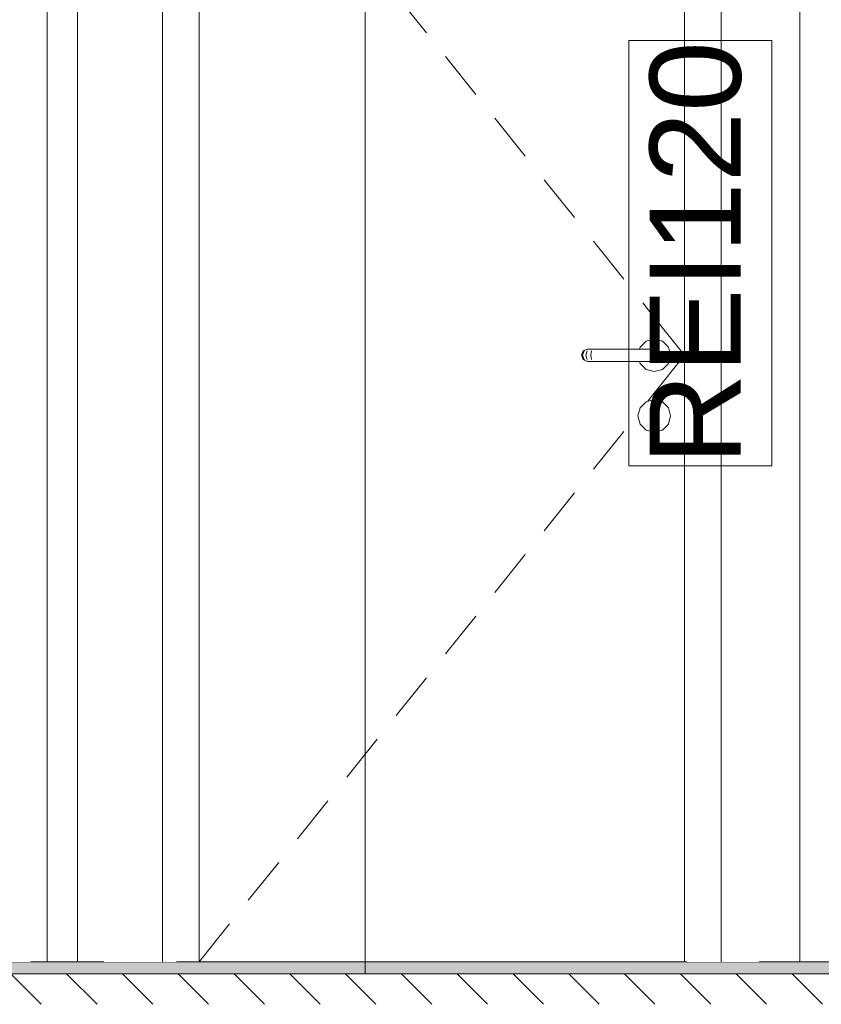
# Model space of a CAD drawing. Header units: millimetres. Extents: x 90539 to 127778, y -34922 to 14506.
# Tile 189 of 256: x 100662 to 101983, y 8600 to 10223. Entities that reach past the tile are written whole.
import ezdxf

# ---------------------------------------------------------------- set-up
doc = ezdxf.new("R2010")
doc.units = ezdxf.units.MM
doc.header["$MEASUREMENT"] = 0
doc.linetypes.add('Przerywana', pattern=[240, 120, -120])
doc.linetypes.add('Wipeout_Contour', pattern=[1000, 0, -1000])
for name, color, linetype, lineweight, true_color in [('0_Nr_pióra__85', 7, 'Continuous', 13, 0x80c2ff), ('Nowe_A-Armatura_Nr_pióra__5', 7, 'Continuous', 13, 0x40a5ff), ('Nowe_A-Wymiary-Wewnętrzne_Nr_pióra__45', 7, 'Continuous', 15, 0x40a5ff), ('Nowe_A-Wymiary-Wewnętrzne_Nr_pióra__85', 7, 'Continuous', 13, 0x80c2ff), ('Nowe_A-Wymiary-Zewnętrzne_Nr_pióra__45', 7, 'Continuous', 15, 0x40a5ff), ('Nowe_A-Wymiary-Zewnętrzne_Nr_pióra__85', 7, 'Continuous', 13, 0x80c2ff)]:
    doc.layers.add(name, color=color, linetype=linetype, lineweight=lineweight, true_color=true_color)
for name, color, linetype in [('Nowe_A-Posadzki', 7, 'Continuous'), ('Nowe_A-Wymiary-Wewnętrzne', 7, 'Continuous'), ('Nowe_A-Wymiary-Zewnętrzne', 7, 'Continuous'), ('Nowe_A-Ściany-Wewnętrzne', 7, 'Continuous'), ('Nowe_Drzwi Archicad', 7, 'Continuous')]:
    doc.layers.add(name, color=color, linetype=linetype)
for name, color, linetype, lineweight in [('Nowe_A-Posadzki_Nr_pióra__9', 7, 'Continuous', 13), ('Nowe_A-PPOŻ_Nr_pióra__20', 1, 'Continuous', 13), ('Nowe_A-Wymiary-Wewnętrzne_Nr_pióra__46', 5, 'Continuous', 15), ('Nowe_A-Wymiary-Zewnętrzne_Nr_pióra__46', 5, 'Continuous', 15), ('Nowe_Drzwi Archicad_Nr_pióra__23', 7, 'Continuous', 15), ('Nowe_Drzwi Archicad_Nr_pióra__3', 7, 'Continuous', 13), ('Nowe_Drzwi Archicad_Nr_pióra__87', 7, 'Continuous', 13)]:
    doc.layers.add(name, color=color, linetype=linetype, lineweight=lineweight)
doc.styles.add('STYL_AUTOMATYCZNY_1', font='arial.ttf')
doc.styles.add('STYL_AUTOMATYCZNY_2', font='arial.ttf')
doc.dimstyles.new('STYL_AUTOMATYCZNY__1', dxfattribs={"dimtxt": 125, "dimasz": 47.5, "dimexe": 0.18, "dimexo": 20, "dimgap": 0, "dimtad": 1, "dimdec": 1, "dimlfac": 0.1, "dimzin": 0, "dimdsep": 46, "dimtxsty": 'STYL_AUTOMATYCZNY_2', "dimblk": 'ARROWHEAD_11', "dimblk1": 'ARROWHEAD_11', "dimblk2": 'ARROWHEAD_11', "dimcen": 0.09, "dimclrd": 256, "dimclre": 256, "dimclrt": 5, "dimadec": 1, "dimazin": 0, "dimtfac": 1, "dimtdec": 4, "dimtmove": 0, "dimatfit": 3, "dimfxl": 0, "dimtolj": 1, "dimtzin": 0, "dimarcsym": 0})

# ---------------------------------------------------------------- blocks, each defined once
blk = doc.blocks.new('ElemPrzekroju_131')
at = {"color": 254, "linetype": 'Wipeout_Contour', "lineweight": 0, "ltscale": 512587.404685}
blk.add_wipeout([(101947.6, 10720), (101947.6, 8670), (102092.6, 8670), (102092.6, 10670), (102092.6, 10720)], dxfattribs=at).dxf.layer = 'Nowe_A-Ściany-Wewnętrzne'
blk = doc.blocks.new('ElemPrzekroju_332')
at = {"layer": 'Nowe_A-Posadzki', "linetype": 'Continuous', "lineweight": 0, "true_color": 0xbb9a81}
blk.add_hatch(color=33, dxfattribs=at).paths.add_polyline_path([(107317.6, 8670), (99177.6, 8670), (99177.6, 8650), (107317.6, 8650)])
at = {"layer": 'Nowe_A-Posadzki', "linetype": 'Continuous', "lineweight": 0, "true_color": 0x000000}
h = blk.add_hatch(dxfattribs=at)
h.set_pattern_fill('Cegła_zwykła', color=18, style=0, pattern_type=2)
h.set_pattern_definition([(135, (0, 0), (45.96194, 45.96194), [])])
h.paths.add_polyline_path([(99177.6, 8650), (99177.6, 8600), (107317.6, 8600), (107317.6, 8650)])
at = {"layer": 'Nowe_A-Posadzki_Nr_pióra__9', "color": 7, "linetype": 'Continuous', "lineweight": 13}
for p, q in [((100707.6, 8670), (99177.6, 8670)), ((107317.6, 8650), (99177.6, 8650))]:
    blk.add_line(p, q, dxfattribs=at)
at = {"layer": 'Nowe_A-Posadzki_Nr_pióra__9', "color": 7, "linetype": 'Continuous', "lineweight": 13, "flags": 128}
blk.add_lwpolyline([(107317.6, 8670), (102207.6, 8670), (102167.6, 8670), (100757.6, 8670)], dxfattribs=at)
blk = doc.blocks.new('ElemPrzekroju_401')
at = {"color": 254, "linetype": 'Wipeout_Contour', "lineweight": 0, "ltscale": 1920529.628873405}
blk.add_wipeout([(99177.6, 11230), (99177.6, 10295), (99207.6, 10295), (99207.6, 10270), (99177.6, 10270), (99177.6, 8670), (100707.6, 8670), (100707.6, 11220), (100747.6, 11220), (100747.6, 10820), (100757.6, 10820), (100757.6, 8670), (100897.6, 8670), (100897.6, 10720), (101817.6, 10720), (101817.6, 8670), (101947.6, 8670), (101947.6, 10720), (101947.6, 11230)], dxfattribs=at).dxf.layer = 'Nowe_A-Ściany-Wewnętrzne'
blk = doc.blocks.new('ElemPrzekroju_402')
at = {"layer": 'Nowe_Drzwi Archicad_Nr_pióra__3', "color": 7, "linetype": 'Continuous', "lineweight": 13}
for p, q in [((101282.4, 10263.9), (101332.4, 10201.5)), ((101363.6, 10162.4), (101413.6, 10100)), ((101444.9, 10060.9), (101494.8, 9998.5)), ((101526.1, 9959.4), (101576, 9896.9)), ((101607.3, 9857.9), (101657.3, 9795.4)), ((101688.5, 9756.4), (101707.6, 9732.5)), ((101607.3, 9482.1), (101657.3, 9544.6)), ((101526.1, 9380.6), (101576, 9443.1)), ((101444.9, 9279.1), (101494.8, 9341.5)), ((101363.6, 9177.6), (101413.6, 9240)), ((101282.4, 9076.1), (101332.4, 9138.5)), ((101201.2, 8974.5), (101251.2, 9037)), ((101120, 8873), (101170, 8935.5)), ((101038.8, 8771.5), (101088.8, 8834))]:
    blk.add_line(p, q, dxfattribs=at)
at = {"color": 254, "linetype": 'Wipeout_Contour', "lineweight": 0, "ltscale": 405578.684219}
blk.add_wipeout([(100897.6, 8670), (100957.6, 8670), (100957.6, 10670), (100897.6, 10670)], dxfattribs=at).dxf.layer = 'Nowe_Drzwi Archicad'
at = {"color": 254, "linetype": 'Wipeout_Contour', "lineweight": 0, "ltscale": 409002.973789}
blk.add_wipeout([(101817.6, 8670), (101817.6, 10670), (101757.6, 10670), (101757.6, 8670)], dxfattribs=at).dxf.layer = 'Nowe_Drzwi Archicad'
at = {"color": 254, "linetype": 'Wipeout_Contour', "lineweight": 0, "ltscale": 1838995.549456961}
blk.add_wipeout([(101707.6, 9660), (101683.3, 9660), (101684.2, 9656.5), (101694.1, 9646.6), (101707.6, 9643), (101721.1, 9646.6), (101731, 9656.5), (101734.6, 9670), (101731, 9683.5), (101721.1, 9693.4), (101707.6, 9697), (101694.1, 9693.4), (101684.2, 9683.5), (101683.3, 9680), (101707.6, 9680), (101714.7, 9677.1), (101717.6, 9670), (101714.7, 9662.9)], dxfattribs=at).dxf.layer = 'Nowe_Drzwi Archicad'
at = {"color": 254, "linetype": 'Wipeout_Contour', "lineweight": 0, "ltscale": 612885.138474}
blk.add_wipeout([(101700.1, 9579.7), (101700.9, 9581.6), (101694.1, 9593.3), (101684.3, 9583.4), (101702.6, 9572.9), (101702.6, 9574.4)], dxfattribs=at).dxf.layer = 'Nowe_Drzwi Archicad'
at = {"layer": 'Nowe_Drzwi Archicad_Nr_pióra__3', "color": 7, "linetype": 'Continuous', "lineweight": 13}
for p, q in [((100897.6, 8670), (100897.6, 10670)), ((100957.6, 10670), (100957.6, 8670)), ((101757.6, 8670), (101757.6, 10670)), ((101817.6, 10670), (101817.6, 8670)), ((101694.1, 9693.4), (101707.6, 9697)), ((101707.6, 9697), (101721.1, 9693.4)), ((101731, 9683.5), (101734.6, 9670)), ((101734.6, 9670), (101731, 9656.5)), ((101707.6, 9643), (101694.1, 9646.6)), ((101721.1, 9646.6), (101707.6, 9643)), ((100957.6, 8670), (101007.6, 8732.5))]:
    blk.add_line(p, q, dxfattribs=at)
at = {"color": 254, "linetype": 'Wipeout_Contour', "lineweight": 0, "ltscale": 408694.454968}
blk.add_wipeout([(101717.6, 9670), (101715.9, 9670), (101713.1, 9662.9), (101714.7, 9662.9)], dxfattribs=at).dxf.layer = 'Nowe_Drzwi Archicad'
at = {"color": 254, "linetype": 'Wipeout_Contour', "lineweight": 0, "ltscale": 408568.722716}
blk.add_wipeout([(101702.6, 9572.9), (101684.3, 9583.4), (101680.7, 9570), (101702.6, 9570)], dxfattribs=at).dxf.layer = 'Nowe_Drzwi Archicad'
at = {"color": 254, "linetype": 'Wipeout_Contour', "lineweight": 0, "ltscale": 408679.705231}
blk.add_wipeout([(101707.6, 9680), (101706.5, 9680), (101713.1, 9677.1), (101714.7, 9677.1)], dxfattribs=at).dxf.layer = 'Nowe_Drzwi Archicad'
at = {"color": 254, "linetype": 'Wipeout_Contour', "lineweight": 0, "ltscale": 408673.242294}
blk.add_wipeout([(101714.7, 9662.9), (101713.1, 9662.9), (101706.5, 9660), (101707.6, 9660)], dxfattribs=at).dxf.layer = 'Nowe_Drzwi Archicad'
at = {"color": 254, "linetype": 'Wipeout_Contour', "lineweight": 0, "ltscale": 510767.010397}
blk.add_wipeout([(101702.2, 9585.1), (101707.6, 9587.4), (101707.6, 9596.9), (101694.1, 9593.3), (101700.9, 9581.6)], dxfattribs=at).dxf.layer = 'Nowe_Drzwi Archicad'
at = {"color": 254, "linetype": 'Wipeout_Contour', "lineweight": 0, "ltscale": 408565.808447}
blk.add_wipeout([(101702.6, 9570), (101680.7, 9570), (101684.3, 9556.5), (101702.6, 9567.1)], dxfattribs=at).dxf.layer = 'Nowe_Drzwi Archicad'
at = {"color": 254, "linetype": 'Wipeout_Contour', "lineweight": 0, "ltscale": 408697.131898}
blk.add_wipeout([(101714.7, 9677.1), (101713.1, 9677.1), (101715.9, 9670), (101717.6, 9670)], dxfattribs=at).dxf.layer = 'Nowe_Drzwi Archicad'
at = {"color": 254, "linetype": 'Wipeout_Contour', "lineweight": 0, "ltscale": 510819.071832}
blk.add_wipeout([(101713, 9585.1), (101714.3, 9581.6), (101721, 9593.3), (101707.6, 9596.9), (101707.6, 9587.4)], dxfattribs=at).dxf.layer = 'Nowe_Drzwi Archicad'
at = {"color": 254, "linetype": 'Wipeout_Contour', "lineweight": 0, "ltscale": 408560.956652}
blk.add_wipeout([(101684.2, 9583.5), (101684.3, 9583.4), (101694.1, 9593.3), (101694.1, 9593.4)], dxfattribs=at).dxf.layer = 'Nowe_Drzwi Archicad'
at = {"color": 254, "linetype": 'Wipeout_Contour', "lineweight": 0, "ltscale": 408575.781482}
blk.add_wipeout([(101702.6, 9567.1), (101684.3, 9556.5), (101694.1, 9546.7), (101702.6, 9561.3)], dxfattribs=at).dxf.layer = 'Nowe_Drzwi Archicad'
at = {"color": 254, "linetype": 'Wipeout_Contour', "lineweight": 0, "ltscale": 408681.012775}
blk.add_wipeout([(101715.9, 9670), (101710.4, 9670), (101708.3, 9662.9), (101713.1, 9662.9)], dxfattribs=at).dxf.layer = 'Nowe_Drzwi Archicad'
at = {"color": 254, "linetype": 'Wipeout_Contour', "lineweight": 0, "ltscale": 408609.95946}
blk.add_wipeout([(101694.1, 9593.4), (101694.1, 9593.3), (101707.6, 9596.9), (101707.6, 9597)], dxfattribs=at).dxf.layer = 'Nowe_Drzwi Archicad'
at = {"color": 254, "linetype": 'Wipeout_Contour', "lineweight": 0, "ltscale": 408529.746577}
blk.add_wipeout([(101680.6, 9570), (101680.7, 9570), (101684.3, 9583.4), (101684.2, 9583.5)], dxfattribs=at).dxf.layer = 'Nowe_Drzwi Archicad'
at = {"color": 254, "linetype": 'Wipeout_Contour', "lineweight": 0, "ltscale": 612903.376215}
blk.add_wipeout([(101707.6, 9543.1), (101707.6, 9552.5), (101704.1, 9554), (101702.6, 9557.5), (101702.6, 9561.3), (101694.1, 9546.7)], dxfattribs=at).dxf.layer = 'Nowe_Drzwi Archicad'
at = {"color": 254, "linetype": 'Wipeout_Contour', "lineweight": 0, "ltscale": 408669.100932}
blk.add_wipeout([(101706.5, 9680), (101703.2, 9680), (101708.3, 9677.1), (101713.1, 9677.1)], dxfattribs=at).dxf.layer = 'Nowe_Drzwi Archicad'
at = {"color": 254, "linetype": 'Wipeout_Contour', "lineweight": 0, "ltscale": 408662.637833}
blk.add_wipeout([(101713.1, 9662.9), (101708.3, 9662.9), (101703.2, 9660), (101706.5, 9660)], dxfattribs=at).dxf.layer = 'Nowe_Drzwi Archicad'
at = {"color": 254, "linetype": 'Wipeout_Contour', "lineweight": 0, "ltscale": 408524.696796}
blk.add_wipeout([(101684.2, 9556.5), (101684.3, 9556.5), (101680.7, 9570), (101680.6, 9570)], dxfattribs=at).dxf.layer = 'Nowe_Drzwi Archicad'
at = {"color": 254, "linetype": 'Wipeout_Contour', "lineweight": 0, "ltscale": 612959.089382}
blk.add_wipeout([(101721, 9546.7), (101712.6, 9561.3), (101712.6, 9557.5), (101711.1, 9554), (101707.6, 9552.5), (101707.6, 9543.1)], dxfattribs=at).dxf.layer = 'Nowe_Drzwi Archicad'
at = {"layer": 'Nowe_Drzwi Archicad_Nr_pióra__3', "color": 7, "linetype": 'Continuous', "lineweight": 13}
for p, q in [((101731, 9656.5), (101721.1, 9646.6)), ((101680.6, 9570), (101684.2, 9583.5))]:
    blk.add_line(p, q, dxfattribs=at)
at = {"color": 254, "linetype": 'Wipeout_Contour', "lineweight": 0, "ltscale": 408683.689789}
blk.add_wipeout([(101713.1, 9677.1), (101708.3, 9677.1), (101710.4, 9670), (101715.9, 9670)], dxfattribs=at).dxf.layer = 'Nowe_Drzwi Archicad'
at = {"color": 254, "linetype": 'Wipeout_Contour', "lineweight": 0, "ltscale": 408547.160034}
blk.add_wipeout([(101694.1, 9546.6), (101694.1, 9546.7), (101684.3, 9556.5), (101684.2, 9556.5)], dxfattribs=at).dxf.layer = 'Nowe_Drzwi Archicad'
at = {"layer": 'Nowe_Drzwi Archicad_Nr_pióra__3', "color": 7, "linetype": 'Continuous', "lineweight": 13}
for p, q in [((101721.1, 9693.4), (101731, 9683.5)), ((101684.2, 9556.5), (101680.6, 9570))]:
    blk.add_line(p, q, dxfattribs=at)
at = {"color": 254, "linetype": 'Wipeout_Contour', "lineweight": 0, "ltscale": 408655.490619}
blk.add_wipeout([(101710.4, 9670), (101702.2, 9670), (101701.1, 9662.9), (101708.3, 9662.9)], dxfattribs=at).dxf.layer = 'Nowe_Drzwi Archicad'
at = {"color": 254, "linetype": 'Wipeout_Contour', "lineweight": 0, "ltscale": 408591.114654}
blk.add_wipeout([(101707.6, 9543), (101707.6, 9543.1), (101694.1, 9546.7), (101694.1, 9546.6)], dxfattribs=at).dxf.layer = 'Nowe_Drzwi Archicad'
at = {"color": 254, "linetype": 'Wipeout_Contour', "lineweight": 0, "ltscale": 408649.130525}
blk.add_wipeout([(101703.2, 9680), (101698.3, 9680), (101701.1, 9677.1), (101708.3, 9677.1)], dxfattribs=at).dxf.layer = 'Nowe_Drzwi Archicad'
at = {"color": 254, "linetype": 'Wipeout_Contour', "lineweight": 0, "ltscale": 408642.66712}
blk.add_wipeout([(101708.3, 9662.9), (101701.1, 9662.9), (101698.3, 9660), (101703.2, 9660)], dxfattribs=at).dxf.layer = 'Nowe_Drzwi Archicad'
at = {"color": 254, "linetype": 'Wipeout_Contour', "lineweight": 0, "ltscale": 408669.935336}
blk.add_wipeout([(101712.6, 9561.3), (101721, 9546.7), (101730.9, 9556.5), (101712.6, 9567.1)], dxfattribs=at).dxf.layer = 'Nowe_Drzwi Archicad'
at = {"color": 254, "linetype": 'Wipeout_Contour', "lineweight": 0, "ltscale": 408658.16779}
blk.add_wipeout([(101708.3, 9677.1), (101701.1, 9677.1), (101702.2, 9670), (101710.4, 9670)], dxfattribs=at).dxf.layer = 'Nowe_Drzwi Archicad'
at = {"color": 254, "linetype": 'Wipeout_Contour', "lineweight": 0, "ltscale": 613009.076345}
blk.add_wipeout([(101715.1, 9579.7), (101712.6, 9574.4), (101712.6, 9572.9), (101730.9, 9583.4), (101721, 9593.3), (101714.3, 9581.6)], dxfattribs=at).dxf.layer = 'Nowe_Drzwi Archicad'
at = {"color": 254, "linetype": 'Wipeout_Contour', "lineweight": 0, "ltscale": 408644.786148}
blk.add_wipeout([(101721.1, 9546.6), (101721, 9546.7), (101707.6, 9543.1), (101707.6, 9543)], dxfattribs=at).dxf.layer = 'Nowe_Drzwi Archicad'
at = {"layer": 'Nowe_Drzwi Archicad_Nr_pióra__3', "color": 7, "linetype": 'Continuous', "lineweight": 13}
for p, q in [((101713.1, 9677.1), (101715.9, 9670)), ((101714.7, 9677.1), (101717.6, 9670)), ((101715.9, 9670), (101713.1, 9662.9)), ((101717.6, 9670), (101714.7, 9662.9))]:
    blk.add_line(p, q, dxfattribs=at)
at = {"color": 254, "linetype": 'Wipeout_Contour', "lineweight": 0, "ltscale": 408623.785627}
blk.add_wipeout([(101702.2, 9670), (101693.6, 9670), (101693.3, 9662.9), (101701.1, 9662.9)], dxfattribs=at).dxf.layer = 'Nowe_Drzwi Archicad'
at = {"color": 254, "linetype": 'Wipeout_Contour', "lineweight": 0, "ltscale": 408663.628653}
blk.add_wipeout([(101707.6, 9597), (101707.6, 9596.9), (101721, 9593.3), (101721.1, 9593.4)], dxfattribs=at).dxf.layer = 'Nowe_Drzwi Archicad'
at = {"color": 254, "linetype": 'Wipeout_Contour', "lineweight": 0, "ltscale": 408693.779628}
blk.add_wipeout([(101731, 9556.5), (101730.9, 9556.5), (101721, 9546.7), (101721.1, 9546.6)], dxfattribs=at).dxf.layer = 'Nowe_Drzwi Archicad'
at = {"color": 254, "linetype": 'Wipeout_Contour', "lineweight": 0, "ltscale": 408623.638916}
blk.add_wipeout([(101698.3, 9680), (101692.6, 9680), (101693.3, 9677.1), (101701.1, 9677.1)], dxfattribs=at).dxf.layer = 'Nowe_Drzwi Archicad'
at = {"color": 254, "linetype": 'Wipeout_Contour', "lineweight": 0, "ltscale": 408617.17512}
blk.add_wipeout([(101701.1, 9662.9), (101693.3, 9662.9), (101692.6, 9660), (101698.3, 9660)], dxfattribs=at).dxf.layer = 'Nowe_Drzwi Archicad'
at = {"color": 254, "linetype": 'Wipeout_Contour', "lineweight": 0, "ltscale": 408685.999434}
blk.add_wipeout([(101712.6, 9567.1), (101730.9, 9556.5), (101734.5, 9570), (101712.6, 9570)], dxfattribs=at).dxf.layer = 'Nowe_Drzwi Archicad'
at = {"layer": 'Nowe_Drzwi Archicad_Nr_pióra__3', "color": 7, "linetype": 'Continuous', "lineweight": 13}
for p, q in [((101706.5, 9660), (101703.2, 9660)), ((101707.6, 9660), (101706.5, 9660))]:
    blk.add_line(p, q, dxfattribs=at)
at = {"color": 254, "linetype": 'Wipeout_Contour', "lineweight": 0, "ltscale": 408626.462994}
blk.add_wipeout([(101701.1, 9677.1), (101693.3, 9677.1), (101693.6, 9670), (101702.2, 9670)], dxfattribs=at).dxf.layer = 'Nowe_Drzwi Archicad'
at = {"color": 254, "linetype": 'Wipeout_Contour', "lineweight": 0, "ltscale": 408688.912546}
blk.add_wipeout([(101712.6, 9570), (101734.5, 9570), (101730.9, 9583.4), (101712.6, 9572.9)], dxfattribs=at).dxf.layer = 'Nowe_Drzwi Archicad'
at = {"layer": 'Nowe_Drzwi Archicad_Nr_pióra__3', "color": 7, "linetype": 'Continuous', "lineweight": 13}
for p, q in [((101707.6, 9732.5), (101757.6, 9670)), ((101706.5, 9680), (101703.2, 9680)), ((101707.6, 9680), (101706.5, 9680)), ((101707.6, 9680), (101714.7, 9677.1)), ((101708.3, 9677.1), (101710.4, 9670)), ((101707.6, 9607.5), (101757.6, 9670)), ((101714.7, 9662.9), (101707.6, 9660)), ((101710.4, 9670), (101708.3, 9662.9))]:
    blk.add_line(p, q, dxfattribs=at)
at = {"color": 254, "linetype": 'Wipeout_Contour', "lineweight": 0, "ltscale": 408444.675336}
blk.add_wipeout([(101693.6, 9670), (101611.6, 9670), (101611.9, 9662.9), (101693.3, 9662.9)], dxfattribs=at).dxf.layer = 'Nowe_Drzwi Archicad'
at = {"color": 254, "linetype": 'Wipeout_Contour', "lineweight": 0, "ltscale": 408707.571649}
blk.add_wipeout([(101721.1, 9593.4), (101721, 9593.3), (101730.9, 9583.4), (101731, 9583.5)], dxfattribs=at).dxf.layer = 'Nowe_Drzwi Archicad'
at = {"color": 254, "linetype": 'Wipeout_Contour', "lineweight": 0, "ltscale": 408724.978078}
blk.add_wipeout([(101734.6, 9570), (101734.5, 9570), (101730.9, 9556.5), (101731, 9556.5)], dxfattribs=at).dxf.layer = 'Nowe_Drzwi Archicad'
at = {"color": 254, "linetype": 'Wipeout_Contour', "lineweight": 0, "ltscale": 408449.248844}
blk.add_wipeout([(101692.6, 9680), (101612.6, 9680), (101611.9, 9677.1), (101693.3, 9677.1)], dxfattribs=at).dxf.layer = 'Nowe_Drzwi Archicad'
at = {"color": 254, "linetype": 'Wipeout_Contour', "lineweight": 0, "ltscale": 408442.782296}
blk.add_wipeout([(101693.3, 9662.9), (101611.9, 9662.9), (101612.6, 9660), (101692.6, 9660)], dxfattribs=at).dxf.layer = 'Nowe_Drzwi Archicad'
at = {"color": 254, "linetype": 'Wipeout_Contour', "lineweight": 0, "ltscale": 1430205.467223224}
blk.add_wipeout([(101700.1, 9579.7), (101702.6, 9574.4), (101702.6, 9557.5), (101704.1, 9554), (101707.6, 9552.5), (101711.1, 9554), (101712.6, 9557.5), (101712.6, 9570), (101712.6, 9572.9), (101712.6, 9574.4), (101715.1, 9579.7), (101713, 9585.1), (101707.6, 9587.4), (101702.2, 9585.1)], dxfattribs=at).dxf.layer = 'Nowe_Drzwi Archicad'
at = {"color": 254, "linetype": 'Wipeout_Contour', "lineweight": 0, "ltscale": 408730.025558}
blk.add_wipeout([(101731, 9583.5), (101730.9, 9583.4), (101734.5, 9570), (101734.6, 9570)], dxfattribs=at).dxf.layer = 'Nowe_Drzwi Archicad'
at = {"layer": 'Nowe_Drzwi Archicad_Nr_pióra__3', "color": 7, "linetype": 'Continuous', "lineweight": 13}
for p, q in [((101684.2, 9656.5), (101683.3, 9660)), ((101698.3, 9660), (101692.6, 9660)), ((101703.2, 9660), (101698.3, 9660)), ((101694.1, 9646.6), (101684.2, 9656.5)), ((101694.1, 9593.4), (101707.6, 9597)), ((101696.9, 9594.1), (101707.6, 9607.5)), ((101707.6, 9597), (101721.1, 9593.4)), ((101684.2, 9583.5), (101694.1, 9593.4)), ((101700.1, 9579.7), (101700.9, 9581.6)), ((101700.9, 9581.6), (101702.2, 9585.1)), ((101702.2, 9585.1), (101707.6, 9587.4)), ((101707.6, 9587.4), (101713, 9585.1)), ((101715.1, 9579.7), (101712.6, 9574.4)), ((101713, 9585.1), (101714.3, 9581.6)), ((101714.3, 9581.6), (101715.1, 9579.7)), ((101721.1, 9593.4), (101731, 9583.5)), ((101731, 9583.5), (101734.6, 9570)), ((101702.6, 9572.9), (101702.6, 9574.4)), ((101702.6, 9572.9), (101702.6, 9570)), ((101702.6, 9570), (101702.6, 9567.1)), ((101702.6, 9567.1), (101702.6, 9561.3)), ((101702.6, 9561.3), (101702.6, 9557.5)), ((101712.6, 9574.4), (101712.6, 9572.9)), ((101712.6, 9572.9), (101712.6, 9570)), ((101712.6, 9570), (101712.6, 9567.1)), ((101712.6, 9567.1), (101712.6, 9561.3)), ((101712.6, 9561.3), (101712.6, 9557.5)), ((101734.6, 9570), (101731, 9556.5)), ((101694.1, 9546.6), (101684.2, 9556.5)), ((101707.6, 9543), (101694.1, 9546.6)), ((101704.1, 9554), (101702.6, 9557.5)), ((101707.6, 9552.5), (101704.1, 9554)), ((101711.1, 9554), (101707.6, 9552.5)), ((101721.1, 9546.6), (101707.6, 9543)), ((101712.6, 9557.5), (101711.1, 9554)), ((101731, 9556.5), (101721.1, 9546.6))]:
    blk.add_line(p, q, dxfattribs=at)
at = {"color": 254, "linetype": 'Wipeout_Contour', "lineweight": 0, "ltscale": 408447.353868}
blk.add_wipeout([(101693.3, 9677.1), (101611.9, 9677.1), (101611.6, 9670), (101693.6, 9670)], dxfattribs=at).dxf.layer = 'Nowe_Drzwi Archicad'
at = {"layer": 'Nowe_Drzwi Archicad_Nr_pióra__3', "color": 7, "linetype": 'Continuous', "lineweight": 13}
for p, q in [((101684.2, 9683.5), (101694.1, 9693.4)), ((101683.3, 9680), (101684.2, 9683.5)), ((101698.3, 9680), (101692.6, 9680)), ((101703.2, 9680), (101698.3, 9680)), ((101701.1, 9677.1), (101702.2, 9670)), ((101702.2, 9670), (101701.1, 9662.9))]:
    blk.add_line(p, q, dxfattribs=at)
at = {"color": 254, "linetype": 'Wipeout_Contour', "lineweight": 0, "ltscale": 408265.565312}
blk.add_wipeout([(101611.6, 9670), (101603, 9670), (101604.1, 9662.9), (101611.9, 9662.9)], dxfattribs=at).dxf.layer = 'Nowe_Drzwi Archicad'
at = {"color": 254, "linetype": 'Wipeout_Contour', "lineweight": 0, "ltscale": 408274.859017}
blk.add_wipeout([(101612.6, 9680), (101606.9, 9680), (101604.1, 9677.1), (101611.9, 9677.1)], dxfattribs=at).dxf.layer = 'Nowe_Drzwi Archicad'
at = {"color": 254, "linetype": 'Wipeout_Contour', "lineweight": 0, "ltscale": 408268.389716}
blk.add_wipeout([(101611.9, 9662.9), (101604.1, 9662.9), (101606.9, 9660), (101612.6, 9660)], dxfattribs=at).dxf.layer = 'Nowe_Drzwi Archicad'
at = {"color": 254, "linetype": 'Wipeout_Contour', "lineweight": 0, "ltscale": 408268.24501}
blk.add_wipeout([(101611.9, 9677.1), (101604.1, 9677.1), (101603, 9670), (101611.6, 9670)], dxfattribs=at).dxf.layer = 'Nowe_Drzwi Archicad'
at = {"color": 254, "linetype": 'Wipeout_Contour', "lineweight": 0, "ltscale": 408233.860596}
blk.add_wipeout([(101603, 9670), (101594.8, 9670), (101596.9, 9662.9), (101604.1, 9662.9)], dxfattribs=at).dxf.layer = 'Nowe_Drzwi Archicad'
at = {"color": 254, "linetype": 'Wipeout_Contour', "lineweight": 0, "ltscale": 408249.367623}
blk.add_wipeout([(101606.9, 9680), (101602, 9680), (101596.9, 9677.1), (101604.1, 9677.1)], dxfattribs=at).dxf.layer = 'Nowe_Drzwi Archicad'
at = {"color": 254, "linetype": 'Wipeout_Contour', "lineweight": 0, "ltscale": 408242.897929}
blk.add_wipeout([(101604.1, 9662.9), (101596.9, 9662.9), (101602, 9660), (101606.9, 9660)], dxfattribs=at).dxf.layer = 'Nowe_Drzwi Archicad'
at = {"layer": 'Nowe_Drzwi Archicad_Nr_pióra__3', "color": 7, "linetype": 'Continuous', "lineweight": 13}
for p, q in [((101692.6, 9680), (101612.6, 9680)), ((101692.6, 9660), (101612.6, 9660))]:
    blk.add_line(p, q, dxfattribs=at)
at = {"color": 254, "linetype": 'Wipeout_Contour', "lineweight": 0, "ltscale": 408236.54049}
blk.add_wipeout([(101604.1, 9677.1), (101596.9, 9677.1), (101594.8, 9670), (101603, 9670)], dxfattribs=at).dxf.layer = 'Nowe_Drzwi Archicad'
at = {"color": 254, "linetype": 'Wipeout_Contour', "lineweight": 0, "ltscale": 408208.338696}
blk.add_wipeout([(101594.8, 9670), (101589.3, 9670), (101592.1, 9662.9), (101596.9, 9662.9)], dxfattribs=at).dxf.layer = 'Nowe_Drzwi Archicad'
at = {"color": 254, "linetype": 'Wipeout_Contour', "lineweight": 0, "ltscale": 408229.397406}
blk.add_wipeout([(101602, 9680), (101598.7, 9680), (101592.1, 9677.1), (101596.9, 9677.1)], dxfattribs=at).dxf.layer = 'Nowe_Drzwi Archicad'
at = {"color": 254, "linetype": 'Wipeout_Contour', "lineweight": 0, "ltscale": 408222.927407}
blk.add_wipeout([(101596.9, 9662.9), (101592.1, 9662.9), (101598.7, 9660), (101602, 9660)], dxfattribs=at).dxf.layer = 'Nowe_Drzwi Archicad'
at = {"layer": 'Nowe_Drzwi Archicad_Nr_pióra__3', "color": 7, "linetype": 'Continuous', "lineweight": 13}
for p, q in [((101612.6, 9680), (101606.9, 9680)), ((101612.6, 9660), (101606.9, 9660))]:
    blk.add_line(p, q, dxfattribs=at)
at = {"color": 254, "linetype": 'Wipeout_Contour', "lineweight": 0, "ltscale": 408211.018747}
blk.add_wipeout([(101596.9, 9677.1), (101592.1, 9677.1), (101589.3, 9670), (101594.8, 9670)], dxfattribs=at).dxf.layer = 'Nowe_Drzwi Archicad'
at = {"color": 254, "linetype": 'Wipeout_Contour', "lineweight": 0, "ltscale": 408194.896657}
blk.add_wipeout([(101589.3, 9670), (101587.6, 9670), (101590.5, 9662.9), (101592.1, 9662.9)], dxfattribs=at).dxf.layer = 'Nowe_Drzwi Archicad'
at = {"color": 254, "linetype": 'Wipeout_Contour', "lineweight": 0, "ltscale": 408218.793219}
blk.add_wipeout([(101598.7, 9680), (101597.6, 9680), (101590.5, 9677.1), (101592.1, 9677.1)], dxfattribs=at).dxf.layer = 'Nowe_Drzwi Archicad'
at = {"color": 254, "linetype": 'Wipeout_Contour', "lineweight": 0, "ltscale": 408212.323057}
blk.add_wipeout([(101592.1, 9662.9), (101590.5, 9662.9), (101597.6, 9660), (101598.7, 9660)], dxfattribs=at).dxf.layer = 'Nowe_Drzwi Archicad'
at = {"layer": 'Nowe_Drzwi Archicad_Nr_pióra__3', "color": 7, "linetype": 'Continuous', "lineweight": 13}
for p, q in [((101606.9, 9680), (101602, 9680)), ((101604.1, 9677.1), (101603, 9670)), ((101598.7, 9660), (101597.6, 9660)), ((101602, 9660), (101598.7, 9660)), ((101606.9, 9660), (101602, 9660)), ((101603, 9670), (101604.1, 9662.9))]:
    blk.add_line(p, q, dxfattribs=at)
at = {"color": 254, "linetype": 'Wipeout_Contour', "lineweight": 0, "ltscale": 408197.576791}
blk.add_wipeout([(101592.1, 9677.1), (101590.5, 9677.1), (101587.6, 9670), (101589.3, 9670)], dxfattribs=at).dxf.layer = 'Nowe_Drzwi Archicad'
at = {"layer": 'Nowe_Drzwi Archicad_Nr_pióra__3', "color": 7, "linetype": 'Continuous', "lineweight": 13}
for p, q in [((101590.5, 9677.1), (101587.6, 9670)), ((101592.1, 9677.1), (101589.3, 9670)), ((101597.6, 9680), (101590.5, 9677.1)), ((101596.9, 9677.1), (101594.8, 9670)), ((101598.7, 9680), (101597.6, 9680)), ((101602, 9680), (101598.7, 9680)), ((101587.6, 9670), (101590.5, 9662.9)), ((101589.3, 9670), (101592.1, 9662.9)), ((101590.5, 9662.9), (101597.6, 9660)), ((101594.8, 9670), (101596.9, 9662.9))]:
    blk.add_line(p, q, dxfattribs=at)
blk = doc.blocks.new('ElemPrzekroju_413')
at = {"layer": 'Nowe_Drzwi Archicad_Nr_pióra__87', "color": 7, "linetype": 'Continuous', "lineweight": 13}
blk.add_line((101947.6, 8670), (101947.6, 10720), dxfattribs=at)
blk = doc.blocks.new('ElemPrzekroju_516')
at = {"layer": 'Nowe_Drzwi Archicad_Nr_pióra__23', "color": 7, "linetype": 'Continuous', "lineweight": 15}
blk.add_line((100757.6, 8670), (100707.6, 8670), dxfattribs=at)
at = {"layer": 'Nowe_Drzwi Archicad_Nr_pióra__23', "color": 7, "linetype": 'Continuous', "lineweight": 15, "flags": 128}
for points in [[(100707.6, 10820), (100707.6, 10770), (100707.6, 8670)], [(100757.6, 10820), (100757.6, 10770), (100757.6, 8670)]]:
    blk.add_lwpolyline(points, dxfattribs=at)
blk = doc.blocks.new('*D709')
at = {"layer": 'Nowe_A-Wymiary-Wewnętrzne_Nr_pióra__45', "linetype": 'Continuous', "lineweight": 15, "true_color": 0x40a5ff}
for points in [[(108300.4, 8670), (108301.4, 8665.2), (108304.1, 8661.2), (108308.1, 8658.5), (108312.9, 8657.5), (108317.7, 8658.5), (108321.8, 8661.2), (108324.5, 8665.2), (108325.4, 8670), (108324.5, 8674.8), (108321.8, 8678.8), (108317.7, 8681.5), (108312.9, 8682.5), (108308.1, 8681.5), (108304.1, 8678.8), (108301.4, 8674.8)], [(108300.4, 8320), (108301.4, 8315.2), (108304.1, 8311.2), (108308.1, 8308.5), (108312.9, 8307.5), (108317.7, 8308.5), (108321.8, 8311.2), (108324.5, 8315.2), (108325.4, 8320), (108324.5, 8324.8), (108321.8, 8328.8), (108317.7, 8331.5), (108312.9, 8332.5), (108308.1, 8331.5), (108304.1, 8328.8), (108301.4, 8324.8)]]:
    blk.add_hatch(color=161, dxfattribs=at).paths.add_polyline_path(points)
at = {"layer": 'Nowe_A-Wymiary-Wewnętrzne_Nr_pióra__45', "color": 161, "linetype": 'Continuous', "lineweight": 15, "true_color": 0x40a5ff}
for centre in [(108312.9, 8670), (108312.9, 8320)]:
    blk.add_circle(centre, 12.5, dxfattribs=at)
at = {"layer": 'Nowe_A-Wymiary-Wewnętrzne_Nr_pióra__85', "color": 151, "linetype": 'Continuous', "lineweight": 13, "true_color": 0x80c2ff}
for p, q in [((108300.4, 8670), (108266.1, 8670)), ((108359.8, 8670), (108325.4, 8670)), ((108312.9, 8332.5), (108312.9, 8657.5)), ((108300.4, 8320), (108266.1, 8320)), ((108359.8, 8320), (108325.4, 8320))]:
    blk.add_line(p, q, dxfattribs=at)
blk = doc.blocks.new('ARROWHEAD_11')
at = {"color": 0, "linetype": 'Continuous', "lineweight": 0}
blk.add_line((0, 0), (-1, 0), dxfattribs=at)
at = {"color": 0, "linetype": 'Continuous', "lineweight": 0, "const_width": 0.25, "flags": 128}
blk.add_lwpolyline([(-0.125, 0, 1), (0.125, 0, 1)], format="xyb", close=True, dxfattribs=at)
blk = doc.blocks.new('*D710')
at = {"layer": 'Nowe_A-Wymiary-Wewnętrzne_Nr_pióra__45', "linetype": 'Continuous', "lineweight": 15, "true_color": 0x40a5ff}
for points in [[(108300.4, 10720), (108301.4, 10715.2), (108304.1, 10711.2), (108308.1, 10708.5), (108312.9, 10707.5), (108317.7, 10708.5), (108321.8, 10711.2), (108324.5, 10715.2), (108325.4, 10720), (108324.5, 10724.8), (108321.8, 10728.8), (108317.7, 10731.5), (108312.9, 10732.5), (108308.1, 10731.5), (108304.1, 10728.8), (108301.4, 10724.8)], [(108300.4, 8670), (108301.4, 8665.2), (108304.1, 8661.2), (108308.1, 8658.5), (108312.9, 8657.5), (108317.7, 8658.5), (108321.8, 8661.2), (108324.5, 8665.2), (108325.4, 8670), (108324.5, 8674.8), (108321.8, 8678.8), (108317.7, 8681.5), (108312.9, 8682.5), (108308.1, 8681.5), (108304.1, 8678.8), (108301.4, 8674.8)]]:
    blk.add_hatch(color=161, dxfattribs=at).paths.add_polyline_path(points)
at = {"layer": 'Nowe_A-Wymiary-Wewnętrzne_Nr_pióra__45', "color": 161, "linetype": 'Continuous', "lineweight": 15, "true_color": 0x40a5ff}
for centre in [(108312.9, 10720), (108312.9, 8670)]:
    blk.add_circle(centre, 12.5, dxfattribs=at)
at = {"layer": 'Nowe_A-Wymiary-Wewnętrzne_Nr_pióra__85', "color": 151, "linetype": 'Continuous', "lineweight": 13, "true_color": 0x80c2ff}
for p, q in [((108300.4, 10720), (108266.1, 10720)), ((108359.8, 10720), (108325.4, 10720)), ((108312.9, 8682.5), (108312.9, 10707.5)), ((108300.4, 8670), (108266.1, 8670)), ((108359.8, 8670), (108325.4, 8670))]:
    blk.add_line(p, q, dxfattribs=at)
at = {"layer": 'Nowe_A-Wymiary-Wewnętrzne_Nr_pióra__46', "color": 5, "lineweight": 15, "char_height": 125, "attachment_point": 7, "rotation": 90, "style": 'STYL_AUTOMATYCZNY_2'}
for s, insert in [('\\A1;{\\pql;\\fArial|b0|i0|c238|p0;\\W1.000000;205,0}', (108287.9, 9647.3)), ('\\A1;{\\pql;\\fArial|b0|i0|c238|p0;\\W1.000000;35,0}', (108287.9, 8682.5))]:
    blk.add_mtext(s, dxfattribs=dict(at, insert=insert))
blk = doc.blocks.new('*D725')
at = {"layer": 'Nowe_A-Wymiary-Wewnętrzne_Nr_pióra__45', "linetype": 'Continuous', "lineweight": 15, "true_color": 0x40a5ff}
for points in [[(116511.2, 8670), (116512.1, 8665.2), (116514.8, 8661.2), (116518.9, 8658.5), (116523.7, 8657.5), (116528.4, 8658.5), (116532.5, 8661.2), (116535.2, 8665.2), (116536.2, 8670), (116535.2, 8674.8), (116532.5, 8678.8), (116528.4, 8681.5), (116523.7, 8682.5), (116518.9, 8681.5), (116514.8, 8678.8), (116512.1, 8674.8)], [(116511.2, 8320), (116512.1, 8315.2), (116514.8, 8311.2), (116518.9, 8308.5), (116523.7, 8307.5), (116528.4, 8308.5), (116532.5, 8311.2), (116535.2, 8315.2), (116536.2, 8320), (116535.2, 8324.8), (116532.5, 8328.8), (116528.4, 8331.5), (116523.7, 8332.5), (116518.9, 8331.5), (116514.8, 8328.8), (116512.1, 8324.8)]]:
    blk.add_hatch(color=161, dxfattribs=at).paths.add_polyline_path(points)
at = {"layer": 'Nowe_A-Wymiary-Wewnętrzne_Nr_pióra__45', "color": 161, "linetype": 'Continuous', "lineweight": 15, "true_color": 0x40a5ff}
for centre in [(116523.7, 8670), (116523.7, 8320)]:
    blk.add_circle(centre, 12.5, dxfattribs=at)
at = {"layer": 'Nowe_A-Wymiary-Wewnętrzne_Nr_pióra__85', "color": 151, "linetype": 'Continuous', "lineweight": 13, "true_color": 0x80c2ff}
for p, q in [((116511.2, 8670), (116476.8, 8670)), ((116570.5, 8670), (116536.2, 8670)), ((116523.7, 8332.5), (116523.7, 8657.5)), ((116511.2, 8320), (116476.8, 8320)), ((116570.5, 8320), (116536.2, 8320))]:
    blk.add_line(p, q, dxfattribs=at)
blk = doc.blocks.new('*D726')
at = {"layer": 'Nowe_A-Wymiary-Wewnętrzne_Nr_pióra__45', "linetype": 'Continuous', "lineweight": 15, "true_color": 0x40a5ff}
for points in [[(116511.2, 9570), (116512.1, 9565.2), (116514.8, 9561.2), (116518.9, 9558.5), (116523.7, 9557.5), (116528.4, 9558.5), (116532.5, 9561.2), (116535.2, 9565.2), (116536.2, 9570), (116535.2, 9574.8), (116532.5, 9578.8), (116528.4, 9581.5), (116523.7, 9582.5), (116518.9, 9581.5), (116514.8, 9578.8), (116512.1, 9574.8)], [(116511.2, 8670), (116512.1, 8665.2), (116514.8, 8661.2), (116518.9, 8658.5), (116523.7, 8657.5), (116528.4, 8658.5), (116532.5, 8661.2), (116535.2, 8665.2), (116536.2, 8670), (116535.2, 8674.8), (116532.5, 8678.8), (116528.4, 8681.5), (116523.7, 8682.5), (116518.9, 8681.5), (116514.8, 8678.8), (116512.1, 8674.8)]]:
    blk.add_hatch(color=161, dxfattribs=at).paths.add_polyline_path(points)
at = {"layer": 'Nowe_A-Wymiary-Wewnętrzne_Nr_pióra__45', "color": 161, "linetype": 'Continuous', "lineweight": 15, "true_color": 0x40a5ff}
for centre in [(116523.7, 9570), (116523.7, 8670)]:
    blk.add_circle(centre, 12.5, dxfattribs=at)
at = {"layer": 'Nowe_A-Wymiary-Wewnętrzne_Nr_pióra__85', "color": 151, "linetype": 'Continuous', "lineweight": 13, "true_color": 0x80c2ff}
for p, q in [((116511.2, 9570), (116476.8, 9570)), ((116570.5, 9570), (116536.2, 9570)), ((116523.7, 8682.5), (116523.7, 9557.5)), ((116511.2, 8670), (116476.8, 8670)), ((116570.5, 8670), (116536.2, 8670))]:
    blk.add_line(p, q, dxfattribs=at)
at = {"layer": 'Nowe_A-Wymiary-Wewnętrzne_Nr_pióra__46', "color": 5, "lineweight": 15, "char_height": 125, "attachment_point": 7, "rotation": 90, "style": 'STYL_AUTOMATYCZNY_2'}
for s, insert in [('\\A1;{\\pql;\\fArial|b0|i0|c238|p0;\\W1.000000;90,0}', (116498.7, 9120)), ('\\A1;{\\pql;\\fArial|b0|i0|c238|p0;\\W1.000000;35,0}', (116498.7, 8682.5))]:
    blk.add_mtext(s, dxfattribs=dict(at, insert=insert))
blk = doc.blocks.new('*D748')
at = {"layer": 'Nowe_A-Wymiary-Zewnętrzne_Nr_pióra__45', "linetype": 'Continuous', "lineweight": 15, "true_color": 0x40a5ff}
for points in [[(119375.1, 12845), (119376.1, 12840.2), (119378.8, 12836.2), (119382.8, 12833.5), (119387.6, 12832.5), (119392.4, 12833.5), (119396.5, 12836.2), (119399.2, 12840.2), (119400.1, 12845), (119399.2, 12849.8), (119396.5, 12853.8), (119392.4, 12856.5), (119387.6, 12857.5), (119382.8, 12856.5), (119378.8, 12853.8), (119376.1, 12849.8)], [(119375.1, -450), (119376.1, -454.8), (119378.8, -458.8), (119382.8, -461.5), (119387.6, -462.5), (119392.4, -461.5), (119396.5, -458.8), (119399.2, -454.8), (119400.1, -450), (119399.2, -445.2), (119396.5, -441.2), (119392.4, -438.5), (119387.6, -437.5), (119382.8, -438.5), (119378.8, -441.2), (119376.1, -445.2)]]:
    blk.add_hatch(color=161, dxfattribs=at).paths.add_polyline_path(points)
at = {"layer": 'Nowe_A-Wymiary-Zewnętrzne_Nr_pióra__45', "color": 161, "linetype": 'Continuous', "lineweight": 15, "true_color": 0x40a5ff}
for centre in [(119387.6, 12845), (119387.6, -450)]:
    blk.add_circle(centre, 12.5, dxfattribs=at)
at = {"layer": 'Nowe_A-Wymiary-Zewnętrzne_Nr_pióra__85', "color": 151, "linetype": 'Continuous', "lineweight": 13, "true_color": 0x80c2ff}
for p, q in [((119387.6, 12857.5), (119387.6, 12870)), ((119375.1, 12845), (119340.8, 12845)), ((119434.5, 12845), (119400.1, 12845)), ((119387.6, -437.5), (119387.6, 12832.5)), ((119375.1, -450), (119340.8, -450)), ((119434.5, -450), (119400.1, -450)), ((119387.6, -475), (119387.6, -462.5))]:
    blk.add_line(p, q, dxfattribs=at)
at = {"layer": 'Nowe_A-Wymiary-Zewnętrzne_Nr_pióra__46', "color": 5, "lineweight": 15, "insert": (119362.6, 5911.5), "char_height": 125, "attachment_point": 7, "rotation": 90, "style": 'STYL_AUTOMATYCZNY_2'}
blk.add_mtext('\\A1;{\\pql;\\fArial|b0|i0|c238|p0;\\W1.000000;1\xa0329,5}', dxfattribs=at)
blk = doc.blocks.new('A Przekrój_STORY_MARKER')
at = {"layer": '0_Nr_pióra__85', "color": 151, "linetype": 'Przerywana', "lineweight": 13, "true_color": 0x80c2ff}
blk.add_line((94200.6, 8670), (119573.8, 8670), dxfattribs=at)

msp = doc.modelspace()

# ---------------------------------------------------------------- block references
at = {"layer": 'Nowe_A-Ściany-Wewnętrzne', "lineweight": 0}
msp.add_blockref('ElemPrzekroju_131', (0, 0), dxfattribs=at)

# ---------------------------------------------------------------- next in the draw order: block references
at = {"layer": 'Nowe_A-Posadzki', "lineweight": 0}
msp.add_blockref('ElemPrzekroju_332', (0, 0), dxfattribs=at)

# ---------------------------------------------------------------- next in the draw order: block references
at = {"layer": 'Nowe_A-Ściany-Wewnętrzne', "lineweight": 0}
msp.add_blockref('ElemPrzekroju_401', (0, 0), dxfattribs=at)

# ---------------------------------------------------------------- next in the draw order: block references
at = {"layer": 'Nowe_Drzwi Archicad', "lineweight": 0}
for name in ['ElemPrzekroju_516', 'ElemPrzekroju_402', 'ElemPrzekroju_413']:
    msp.add_blockref(name, (0, 0), dxfattribs=at)

# ---------------------------------------------------------------- next in the draw order: linework, layer by layer
at = {"layer": 'Nowe_A-Armatura_Nr_pióra__5', "color": 161, "linetype": 'Continuous', "lineweight": 13, "true_color": 0x40a5ff}
msp.add_line((101231.51, 8650), (101231.51, 12150), dxfattribs=at)
at = {"layer": 'Nowe_A-PPOŻ_Nr_pióra__20', "color": 1, "linetype": 'Continuous', "lineweight": 13, "flags": 128}
msp.add_lwpolyline([(101665.59, 9487.82), (101665.59, 10189.05), (101901.31, 10189.05), (101901.31, 9487.82)], close=True, dxfattribs=at)

# ---------------------------------------------------------------- next in the draw order: block references
at = {"linetype": 'Continuous', "lineweight": 0}
msp.add_blockref('A Przekrój_STORY_MARKER', (0, 0), dxfattribs=at)

# ---------------------------------------------------------------- next in the draw order: texts
at = {"layer": 'Nowe_A-PPOŻ_Nr_pióra__20', "color": 1, "linetype": 'Continuous', "lineweight": 13, "insert": (101776.13, 9838.43), "char_height": 150, "attachment_point": 5, "rotation": 90, "style": 'STYL_AUTOMATYCZNY_1'}
msp.add_mtext('\\A1;{\\pqc;\\fArial|b0|i0|c238|p0;\\W1.000000;R\\fArial|b0|i0|c238|p0;\\W1.000000;EI\\fArial|b0|i0|c238|p0;\\W1.000000;120}', dxfattribs=at)

# ---------------------------------------------------------------- next in the draw order: dimensions: what is measured, and where the dimension line sits
at = {"layer": 'Nowe_A-Wymiary-Wewnętrzne', "color": 151, "linetype": 'Continuous', "lineweight": 13, "true_color": 0x80c2ff}
for base, p1, p2, picture, middle in [((108312.93, 10720), (99177.6, 8670), (107577.6, 10720), '*D710', (108225.43, 9856.72)), ((116523.66, 9570), (99177.6, 8670), (116907.6, 9570), '*D726', (116436.16, 9281.82)), ((108312.93, 8670), (99177.6, 8320), (99177.6, 8670), '*D709', (108225.43, 8844.32)), ((116523.66, 8670), (99177.6, 8320), (99177.6, 8670), '*D725', (116436.16, 8844.32))]:
    dim = msp.add_linear_dim(base=base, p1=p1, p2=p2, angle=90, dimstyle='STYL_AUTOMATYCZNY__1', dxfattribs=at)
    dim.commit()
    dim.dimension.update_dxf_attribs({"geometry": picture, "text_midpoint": middle, "dimtype": 160, "text_rotation": 90})
at = {"layer": 'Nowe_A-Wymiary-Zewnętrzne', "color": 151, "linetype": 'Continuous', "lineweight": 13, "true_color": 0x80c2ff}
dim = msp.add_linear_dim(base=(119387.63, 12845), p1=(95120.09, -450), p2=(98654.74, 12845), angle=90, dimstyle='STYL_AUTOMATYCZNY__1', dxfattribs=at)
dim.commit()
dim.dimension.update_dxf_attribs({"geometry": '*D748', "text_midpoint": (119300.13, 6192.64), "dimtype": 160, "text_rotation": 90})

doc.saveas('drawing.dxf')
